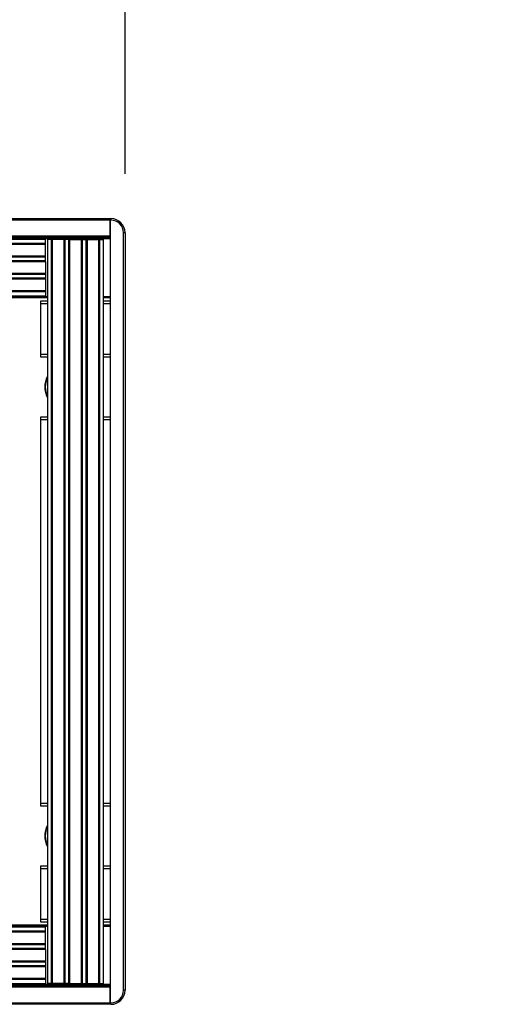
# Model space of a CAD drawing. Header units: inches. Extents: x 0.3 to 33.8, y 0.2 to 21.7.
# Tile 72 of 75: x 29.815 to 30.135, y 9.684 to 10.342. Entities that reach past the tile are written whole.
import ezdxf

# ---------------------------------------------------------------- set-up
doc = ezdxf.new("R2010")
doc.units = ezdxf.units.IN
doc.header["$MEASUREMENT"] = 0
doc.layers.add('BORDERS', color=7, linetype='Continuous')
doc.styles.add('SLDTEXTSTYLE0', font='TXT', dxfattribs={"width": 0.75})
doc.dimstyles.new('SLDDIMSTYLE2', dxfattribs={"dimtxt": 0.137795, "dimasz": 0.14, "dimexe": 0, "dimexo": 0.0625, "dimgap": 0.034449, "dimtad": 1, "dimdec": 3, "dimlfac": 10, "dimrnd": 1e-09, "dimzin": 12, "dimdsep": 46, "dimtxsty": 'SLDTEXTSTYLE0', "dimblk1": 'CLOSED', "dimblk2": 'CLOSED', "dimsah": 1, "dimcen": 0.09, "dimadec": 0, "dimazin": 3, "dimtfac": 1, "dimtdec": 3, "dimtmove": 0, "dimatfit": 0, "dimldrblk": 'CLOSED', "dimfxl": 0, "dimfrac": 2, "dimtolj": 1, "dimtzin": 12, "dimarcsym": 0})

# ---------------------------------------------------------------- blocks, each defined once
blk = doc.blocks.new('_Closed')
at = {"color": 0, "linetype": 'ByBlock', "lineweight": -2}
for p, q in [((-1, 0.166667), (0, 0)), ((-1, 0.166667), (-1, -0.166667)), ((0, 0), (-1, -0.166667)), ((0, 0), (-1, 0))]:
    blk.add_line(p, q, dxfattribs=at)
blk = doc.blocks.new('_D_7')
at = {"layer": 'BORDERS'}
for p, q in [((29.40303, 11.00014), (29.36104, 11.00014)), ((29.36104, 11.00014), (29.36104, 10.78139)), ((29.70847, 11.00014), (29.75046, 11.00014)), ((29.75046, 11.00014), (29.75046, 10.78139)), ((29.36104, 10.78139), (29.40303, 10.78139)), ((29.75046, 10.78139), (29.70847, 10.78139)), ((29.07257, 9.9361), (29.07257, 10.6146)), ((29.88507, 10.23923), (29.88507, 10.6146)), ((29.07257, 10.57523), (28.82257, 10.57523)), ((29.88507, 10.57523), (29.07257, 10.57523)), ((29.88507, 10.57523), (30.13507, 10.57523))]:
    blk.add_line(p, q, dxfattribs=at)
at = {"layer": 'BORDERS', "xscale": 0.14, "yscale": 0.14}
blk.add_blockref('_Closed', (29.07257, 10.57523, -0.19404), dxfattribs=at)
at = {"layer": 'BORDERS', "xscale": 0.14, "yscale": 0.14, "rotation": 180.0000000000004}
blk.add_blockref('_Closed', (29.88507, 10.57523, -0.19404), dxfattribs=at)
at = {"layer": 'BORDERS', "char_height": 0.137795, "attachment_point": 1, "style": 'SLDTEXTSTYLE0'}
for s, insert in [('206', (29.40303, 10.95902)), ('8.125', (29.32667, 10.75285))]:
    blk.add_mtext(s, dxfattribs=dict(at, insert=insert))

msp = doc.modelspace()

# ---------------------------------------------------------------- linework, layer by layer
at = {"color": 7, "linetype": 'Continuous', "lineweight": 25}
for p, q in [((20.29507, 10.20923), (29.87507, 10.20923)), ((29.87507, 10.20823), (20.29507, 10.20823)), ((29.87507, 10.20923), (29.87507, 10.20823)), ((29.87507, 10.20923), (29.87569, 10.20923)), ((29.87507, 10.20823), (29.87507, 10.20923)), ((29.87507, 10.19773), (29.87507, 10.20823)), ((29.87569, 10.20823), (29.87507, 10.20823)), ((29.87507, 10.20823), (29.87507, 9.68523)), ((29.87569, 10.20923), (29.87569, 10.20823)), ((29.88507, 10.19986), (29.88407, 10.19986)), ((29.88407, 9.69361), (29.88407, 10.19986)), ((29.88507, 10.19986), (29.88507, 9.69361)), ((20.29507, 10.19773), (29.87507, 10.19773)), ((29.87507, 10.19673), (20.29507, 10.19673)), ((29.87507, 10.19573), (20.29507, 10.19573)), ((29.83207, 10.19523), (20.33807, 10.19523)), ((29.83207, 10.19261), (20.33807, 10.19261)), ((29.83207, 10.19194), (20.33807, 10.19194)), ((29.83207, 10.19261), (29.83207, 10.19523)), ((29.83207, 10.19194), (29.83207, 10.19261)), ((29.83207, 10.18423), (29.83207, 10.19194)), ((29.83319, 10.19523), (29.83319, 9.69823)), ((29.83581, 10.19523), (29.83319, 10.19523)), ((29.83581, 10.19523), (29.83581, 9.69823)), ((29.83649, 10.19523), (29.83581, 10.19523)), ((29.83649, 10.19523), (29.83649, 9.69823)), ((29.8442, 10.19523), (29.83649, 10.19523)), ((29.8442, 10.19523), (29.8442, 9.69823)), ((29.84487, 10.19523), (29.8442, 10.19523)), ((29.84487, 10.19523), (29.84487, 9.69823)), ((29.84741, 10.19523), (29.84487, 10.19523)), ((29.84741, 10.19523), (29.84741, 9.69823)), ((29.84809, 10.19523), (29.84741, 10.19523)), ((29.84809, 10.19523), (29.84809, 9.69823)), ((29.84809, 10.19523), (29.8558, 10.19523)), ((29.8558, 10.19523), (29.8558, 9.69823)), ((29.8558, 10.19523), (29.85647, 10.19523)), ((29.85647, 10.19523), (29.85647, 9.69823)), ((29.85647, 10.19523), (29.85901, 10.19523)), ((29.85901, 10.19523), (29.85901, 9.69823)), ((29.85901, 10.19523), (29.85969, 10.19523)), ((29.85969, 10.19523), (29.85969, 9.69823)), ((29.85969, 10.19523), (29.8674, 10.19523)), ((29.8674, 10.19523), (29.8674, 9.69823)), ((29.8674, 10.19523), (29.86807, 10.19523)), ((29.86807, 10.19523), (29.86807, 9.69823)), ((29.86807, 10.19523), (29.87069, 10.19523)), ((29.87069, 9.69823), (29.87069, 10.19523)), ((29.83207, 10.18423), (20.33807, 10.18423)), ((29.83207, 10.18355), (20.33807, 10.18355)), ((29.83207, 10.18101), (20.33807, 10.18101)), ((29.83207, 10.18034), (20.33807, 10.18034)), ((29.83207, 10.18355), (29.83207, 10.18423)), ((29.83207, 10.18101), (29.83207, 10.18355)), ((29.83207, 10.18034), (29.83207, 10.18101)), ((29.83207, 10.18034), (29.83207, 10.17263)), ((29.83207, 10.17263), (20.33807, 10.17263)), ((29.83207, 10.17263), (29.83207, 10.17195)), ((29.83207, 10.17195), (20.33807, 10.17195)), ((29.83207, 10.16941), (20.33807, 10.16941)), ((29.83207, 10.16874), (20.33807, 10.16874)), ((29.83207, 10.17195), (29.83207, 10.16941)), ((29.83207, 10.16941), (29.83207, 10.16874)), ((29.83207, 10.16874), (29.83207, 10.16103)), ((29.83207, 10.16103), (20.33807, 10.16103)), ((29.83207, 10.16035), (20.33807, 10.16035)), ((29.83207, 10.16103), (29.83207, 10.16035)), ((29.83207, 10.16035), (29.83207, 10.15773)), ((20.33694, 10.15723), (29.83319, 10.15723)), ((29.83319, 10.15623), (20.33694, 10.15623)), ((20.33807, 10.15773), (29.83207, 10.15773)), ((29.82882, 10.15423), (29.83319, 10.15423)), ((29.82882, 10.15223), (29.82882, 10.15423)), ((29.87069, 10.15723), (29.87507, 10.15723)), ((29.87507, 10.15623), (29.87069, 10.15623)), ((29.87069, 10.15423), (29.87507, 10.15423)), ((29.82882, 10.11873), (29.82882, 10.15223)), ((29.83319, 10.15223), (29.82882, 10.15223)), ((29.87507, 10.15223), (29.87069, 10.15223)), ((29.82882, 10.11673), (29.82882, 10.11873)), ((29.82882, 10.11873), (29.83319, 10.11873)), ((29.83319, 10.11673), (29.82882, 10.11673)), ((29.87069, 10.11873), (29.87507, 10.11873)), ((29.87507, 10.11673), (29.87069, 10.11673)), ((29.82882, 10.07673), (29.83319, 10.07673)), ((29.82882, 10.07473), (29.82882, 10.07673)), ((29.82882, 9.81873), (29.82882, 10.07473)), ((29.83319, 10.07473), (29.82882, 10.07473)), ((29.87069, 10.07673), (29.87507, 10.07673)), ((29.87507, 10.07473), (29.87069, 10.07473)), ((29.82882, 9.81673), (29.82882, 9.81873)), ((29.82882, 9.81873), (29.83319, 9.81873)), ((29.83319, 9.81673), (29.82882, 9.81673)), ((29.87069, 9.81873), (29.87507, 9.81873)), ((29.87507, 9.81673), (29.87069, 9.81673)), ((29.82882, 9.77673), (29.83319, 9.77673)), ((29.82882, 9.77473), (29.82882, 9.77673)), ((29.82882, 9.74123), (29.82882, 9.77473)), ((29.83319, 9.77473), (29.82882, 9.77473)), ((29.87069, 9.77673), (29.87507, 9.77673)), ((29.87507, 9.77473), (29.87069, 9.77473)), ((29.82882, 9.73923), (29.82882, 9.74123)), ((29.82882, 9.74123), (29.83319, 9.74123)), ((29.83319, 9.73923), (29.82882, 9.73923)), ((29.87069, 9.74123), (29.87507, 9.74123)), ((29.87507, 9.73923), (29.87069, 9.73923)), ((20.33694, 9.73723), (29.83319, 9.73723)), ((29.83319, 9.73623), (20.33694, 9.73623)), ((29.83207, 9.73573), (20.33807, 9.73573)), ((29.83207, 9.73311), (20.33807, 9.73311)), ((29.83207, 9.73244), (20.33807, 9.73244)), ((29.83207, 9.73311), (29.83207, 9.73573)), ((29.83207, 9.73244), (29.83207, 9.73311)), ((29.83207, 9.72473), (29.83207, 9.73244)), ((29.87069, 9.73723), (29.87507, 9.73723)), ((29.87507, 9.73623), (29.87069, 9.73623)), ((29.83207, 9.72473), (20.33807, 9.72473)), ((29.83207, 9.72405), (29.83207, 9.72473)), ((29.83207, 9.72405), (20.33807, 9.72405)), ((29.83207, 9.72151), (20.33807, 9.72151)), ((29.83207, 9.72084), (20.33807, 9.72084)), ((29.83207, 9.72151), (29.83207, 9.72405)), ((29.83207, 9.72084), (29.83207, 9.72151)), ((29.83207, 9.72084), (29.83207, 9.71313)), ((29.83207, 9.71313), (20.33807, 9.71313)), ((29.83207, 9.71245), (20.33807, 9.71245)), ((29.83207, 9.71313), (29.83207, 9.71245)), ((29.83207, 9.71245), (29.83207, 9.70991)), ((29.83207, 9.70991), (20.33807, 9.70991)), ((29.83207, 9.70924), (20.33807, 9.70924)), ((29.83207, 9.70991), (29.83207, 9.70924)), ((29.83207, 9.70924), (29.83207, 9.70153)), ((29.83207, 9.70153), (20.33807, 9.70153)), ((29.83207, 9.70085), (20.33807, 9.70085)), ((29.83207, 9.70153), (29.83207, 9.70085)), ((29.83207, 9.70085), (29.83207, 9.69823)), ((20.29507, 9.69773), (29.87507, 9.69773)), ((20.29507, 9.69673), (29.87507, 9.69673)), ((29.87507, 9.69573), (20.29507, 9.69573)), ((20.33807, 9.69823), (29.83207, 9.69823)), ((29.83581, 9.69823), (29.83319, 9.69823)), ((29.83649, 9.69823), (29.83581, 9.69823)), ((29.8442, 9.69823), (29.83649, 9.69823)), ((29.84487, 9.69823), (29.8442, 9.69823)), ((29.84741, 9.69823), (29.84487, 9.69823)), ((29.84809, 9.69823), (29.84741, 9.69823)), ((29.84809, 9.69823), (29.8558, 9.69823)), ((29.8558, 9.69823), (29.85647, 9.69823)), ((29.85647, 9.69823), (29.85901, 9.69823)), ((29.85901, 9.69823), (29.85969, 9.69823)), ((29.85969, 9.69823), (29.8674, 9.69823)), ((29.8674, 9.69823), (29.86807, 9.69823)), ((29.86807, 9.69823), (29.87069, 9.69823)), ((29.87507, 9.68523), (29.87507, 9.69573)), ((29.88507, 9.69361), (29.88407, 9.69361)), ((20.29507, 9.68523), (29.87507, 9.68523)), ((29.87507, 9.68523), (29.87507, 9.68423)), ((29.87507, 9.68523), (29.87569, 9.68523)), ((29.87507, 9.68423), (29.87507, 9.68523)), ((29.87569, 9.68423), (29.87569, 9.68523)), ((29.87507, 9.68423), (20.29507, 9.68423)), ((29.87569, 9.68423), (29.87507, 9.68423))]:
    msp.add_line(p, q, dxfattribs=at)
for centre, radius, start, end in [((29.87569, 10.19986), 0.00938, 0, 90), ((29.87569, 10.19986), 0.00838, 0, 90), ((29.84757, 10.09673), 0.0161, 153.2345, 206.7655), ((29.84757, 10.09673), 0.01575, 155.85746, 204.14254), ((29.84757, 9.79673), 0.0161, 153.2345, 206.7655), ((29.84757, 9.79673), 0.01575, 155.85746, 204.14254), ((29.87569, 9.69361), 0.00938, 270, 0), ((29.87569, 9.69361), 0.00838, 270, 0)]:
    msp.add_arc(centre, radius, start, end, dxfattribs=at)

# ---------------------------------------------------------------- dimensions: what is measured, and where the dimension line sits
at = {"layer": 'BORDERS'}
dim = msp.add_linear_dim(base=(29.07257, 10.57523), p1=(29.88507, 10.19986), p2=(29.07257, 9.89673), dimstyle='SLDDIMSTYLE2', dxfattribs=at)
dim.commit()
dim.dimension.update_dxf_attribs({"geometry": '_D_7', "text_midpoint": (29.55575, 10.57523), "dimtype": 160})

doc.saveas('drawing.dxf')
